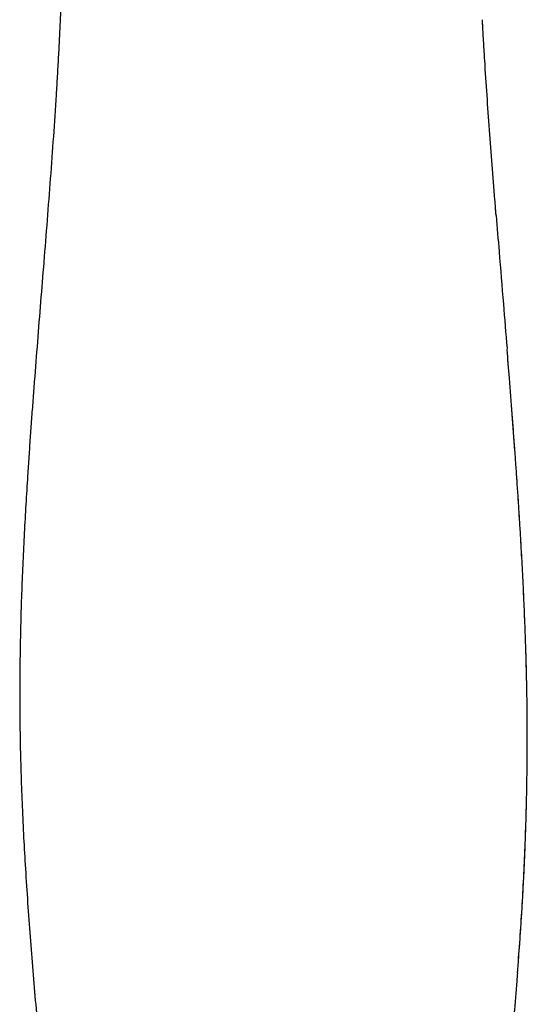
# Model space of a CAD drawing. Header units: millimetres. Extents: x 8 to 1329, y 12 to 1074.
# Tile 69 of 256: x 334 to 365, y 855 to 915. Entities that reach past the tile are written whole.
import ezdxf

# ---------------------------------------------------------------- set-up
doc = ezdxf.new("R2010")
doc.units = ezdxf.units.MM

msp = doc.modelspace()

# ---------------------------------------------------------------- linework, layer by layer
at = {"color": 252, "linetype": 'Continuous', "lineweight": 0}
for p, q in [((362.299, 914.78), (362.327, 914.268)), ((363.05, 903.927), (363.128, 902.964))]:
    msp.add_line(p, q, dxfattribs=at)
at = {"color": 7, "linetype": 'Continuous', "lineweight": 30}
for points, knots in [([(337.039, 923.291), (337.038, 922.799), (337.035, 921.816), (337.013, 920.341), (336.981, 918.866), (336.936, 917.39), (336.884, 916.024), (336.83, 914.774), (336.775, 913.64), (336.715, 912.509), (336.651, 911.378), (336.554, 909.783), (336.418, 907.725), (336.235, 905.203), (336.041, 902.679), (335.843, 900.195), (335.646, 897.751), (335.453, 895.349), (335.298, 893.369), (335.18, 891.813), (335.097, 890.681), (335.016, 889.549), (334.938, 888.41), (334.85, 887.07), (334.755, 885.534), (334.659, 883.807), (334.575, 882.082), (334.505, 880.355), (334.449, 878.626), (334.409, 876.845), (334.386, 875.012), (334.386, 873.132), (334.409, 871.26), (334.455, 869.394), (334.523, 867.53), (334.61, 865.665), (334.717, 863.738), (334.845, 861.752), (334.993, 859.704), (335.154, 857.657), (335.327, 855.61), (335.511, 853.522), (335.705, 851.394), (335.906, 849.224), (336.107, 847.056), (336.305, 844.887), (336.498, 842.71), (336.656, 840.825), (336.78, 839.234), (336.872, 837.944), (336.954, 836.652), (337.024, 835.36), (337.079, 834.068), (337.118, 832.775), (337.138, 831.668), (337.138, 830.993), (337.138, 830.75)], [0, 0, 0, 0, 0.015914, 0.031818, 0.047712, 0.063658, 0.079586, 0.091926, 0.104124, 0.116335, 0.128557, 0.140766, 0.168021, 0.195295, 0.222565, 0.24992, 0.275899, 0.301919, 0.327891, 0.340152, 0.352408, 0.364608, 0.376869, 0.389342, 0.408045, 0.42666, 0.445287, 0.463929, 0.482581, 0.501229, 0.521576, 0.541891, 0.56204, 0.582141, 0.602269, 0.622408, 0.642541, 0.664677, 0.686812, 0.708959, 0.731116, 0.753265, 0.776755, 0.800254, 0.823749, 0.847196, 0.870734, 0.894439, 0.908397, 0.92235, 0.936306, 0.950261, 0.96421, 0.978161, 0.992113, 1, 1, 1, 1]), ([(363.128, 902.964), (363.102, 903.283), (363.019, 904.302), (362.885, 906.022), (362.726, 908.124), (362.577, 910.227), (362.461, 911.98), (362.377, 913.382), (362.329, 914.199), (362.305, 914.664), (362.299, 914.78)], [0, 0, 0, 0, 0.081077, 0.259045, 0.436978, 0.614913, 0.792899, 0.881883, 0.970665, 1, 1, 1, 1]), ([(363.128, 902.964), (363.187, 902.237), (363.33, 900.46), (363.552, 897.789), (363.71, 895.844), (363.783, 894.95)], [0, 0, 0, 0, 0.271964, 0.665084, 1, 1, 1, 1]), ([(364.414, 857.244), (364.462, 857.859), (364.557, 859.087), (364.679, 860.931), (364.783, 862.776), (364.869, 864.623), (364.931, 866.382), (364.974, 868.053), (364.999, 869.636), (365.01, 871.219), (365.004, 872.806), (364.983, 874.4), (364.946, 876), (364.895, 877.591), (364.833, 879.17), (364.761, 880.738), (364.679, 882.304), (364.6, 883.676), (364.527, 884.854), (364.464, 885.839), (364.398, 886.824), (364.33, 887.806), (364.231, 889.186), (364.098, 890.966), (363.94, 892.998), (363.835, 894.303), (363.788, 894.878)], [0, 0, 0, 0, 0.049078, 0.098067, 0.147097, 0.196153, 0.24519, 0.287223, 0.329239, 0.371187, 0.413213, 0.45558, 0.498116, 0.540609, 0.58228, 0.62389, 0.665496, 0.707146, 0.733284, 0.759447, 0.785713, 0.811929, 0.83781, 0.89582, 0.954047, 1, 1, 1, 1]), ([(364.412, 857.244), (364.4, 857.092), (364.337, 856.269), (364.227, 855.021), (364.121, 853.926), (364.08, 853.499)], [0, 0, 0, 0, 0.1221381, 0.658256, 1, 1, 1, 1])]:
    msp.add_open_spline(points, degree=3, knots=knots, dxfattribs=at)
at = {"color": 252, "linetype": 'Continuous', "lineweight": 0}
msp.add_open_spline([(363.783, 894.95), (363.795, 894.793), (363.836, 894.301), (363.902, 893.472), (363.981, 892.462), (364.06, 891.453), (364.137, 890.445), (364.212, 889.437), (364.286, 888.423), (364.378, 887.111), (364.486, 885.505), (364.604, 883.609), (364.702, 881.864), (364.782, 880.266), (364.847, 878.815), (364.902, 877.364), (364.947, 875.911), (364.98, 874.46), (365.001, 873.014), (365.009, 871.444), (365.001, 869.748), (364.972, 867.921), (364.923, 866.094), (364.853, 864.267), (364.766, 862.441), (364.659, 860.617), (364.542, 858.884), (364.453, 857.761), (364.412, 857.244)], degree=3, knots=[0, 0, 0, 0, 0.012475, 0.039263, 0.06607, 0.092911, 0.119693, 0.146374, 0.173218, 0.20049, 0.250898, 0.301104, 0.351373, 0.389787, 0.428241, 0.466724, 0.505182, 0.543678, 0.582045, 0.62011, 0.668415, 0.716804, 0.765217, 0.813634, 0.862069, 0.910465, 0.958836, 1, 1, 1, 1], dxfattribs=at)

doc.saveas('drawing.dxf')
